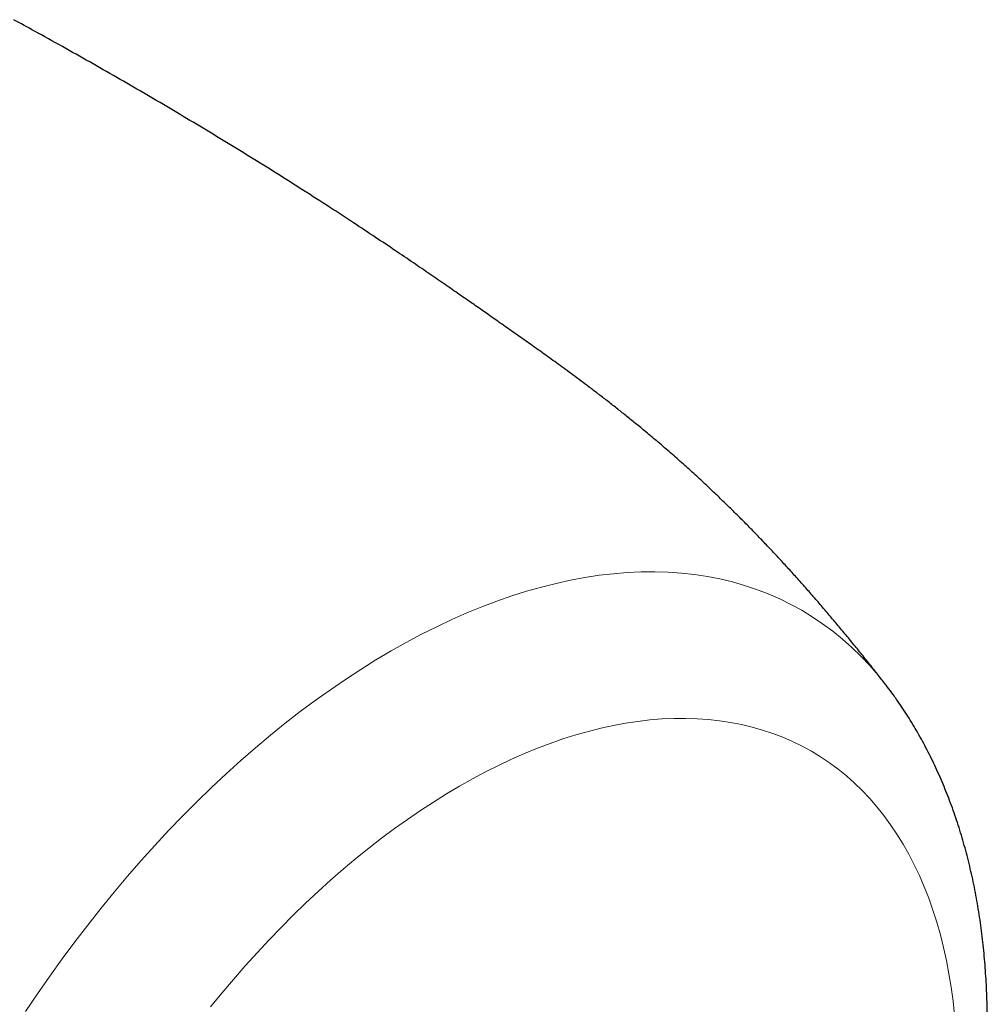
# Model space of a CAD drawing. Header units: millimetres. Extents: x 8 to 802, y 12 to 847.
# Tile 11 of 27: x 767 to 792, y 177 to 202. Entities that reach past the tile are written whole.
import ezdxf

# ---------------------------------------------------------------- set-up
doc = ezdxf.new("R2010")
doc.units = ezdxf.units.MM

msp = doc.modelspace()

# ---------------------------------------------------------------- linework, layer by layer
at = {"color": 7, "linetype": 'Continuous', "lineweight": 30}
msp.add_line((789.089, 185.218), (789.09, 185.216), dxfattribs=at)
at = {"color": 252, "linetype": 'Continuous', "lineweight": 0, "flags": 128}
for points in [[(767.129, 176.825), (767.435, 177.279), (767.746, 177.727), (768.063, 178.17), (768.387, 178.606), (768.715, 179.035), (769.049, 179.457), (769.388, 179.872), (769.732, 180.28), (770.081, 180.68), (770.434, 181.071), (770.791, 181.455), (771.152, 181.829), (771.517, 182.195), (771.885, 182.552), (772.256, 182.899), (772.63, 183.237), (773.007, 183.565), (773.386, 183.883), (773.767, 184.191), (774.15, 184.488), (774.535, 184.774), (774.921, 185.05), (775.308, 185.314), (775.696, 185.568), (776.084, 185.809), (776.473, 186.04), (776.862, 186.258), (777.25, 186.465), (777.638, 186.659), (778.025, 186.842), (778.411, 187.012), (778.796, 187.169), (779.179, 187.315), (779.56, 187.447), (779.939, 187.567), (780.316, 187.674), (780.69, 187.768), (781.061, 187.849), (781.429, 187.917), (781.794, 187.973), (782.155, 188.015), (782.512, 188.044), (782.865, 188.059), (783.213, 188.062), (783.557, 188.052), (783.897, 188.028), (784.231, 187.992), (784.559, 187.942), (784.882, 187.879), (785.2, 187.803), (785.511, 187.714), (785.817, 187.613), (786.115, 187.498), (786.408, 187.371), (786.693, 187.231), (786.972, 187.079), (787.243, 186.914), (787.507, 186.736), (787.763, 186.547), (788.011, 186.345), (788.252, 186.132), (788.485, 185.906), (788.709, 185.669), (788.925, 185.421), (789.089, 185.218)], [(771.857, 176.94), (772.148, 177.296), (772.443, 177.645), (772.742, 177.988), (773.045, 178.324), (773.351, 178.652), (773.66, 178.974), (773.973, 179.287), (774.288, 179.593), (774.607, 179.891), (774.927, 180.18), (775.25, 180.462), (775.575, 180.734), (775.902, 180.998), (776.23, 181.253), (776.56, 181.498), (776.891, 181.734), (777.223, 181.961), (777.555, 182.178), (777.888, 182.386), (778.221, 182.583), (778.555, 182.77), (778.888, 182.947), (779.22, 183.114), (779.552, 183.271), (779.883, 183.416), (780.213, 183.552), (780.541, 183.676), (780.868, 183.79), (781.193, 183.892), (781.516, 183.984), (781.836, 184.065), (782.155, 184.134), (782.47, 184.193), (782.783, 184.24), (783.092, 184.276), (783.398, 184.301), (783.701, 184.315), (784, 184.317), (784.295, 184.308), (784.585, 184.288), (784.872, 184.256), (785.154, 184.214), (785.431, 184.16), (785.703, 184.095), (785.97, 184.019), (786.231, 183.932), (786.488, 183.833), (786.738, 183.724), (786.983, 183.604), (787.221, 183.474), (787.454, 183.332), (787.68, 183.18), (787.9, 183.018), (788.113, 182.845), (788.319, 182.662), (788.519, 182.469), (788.711, 182.266), (788.896, 182.053), (789.074, 181.83), (789.244, 181.597)], [(789.244, 181.597), (789.407, 181.356), (789.562, 181.105), (789.709, 180.845), (789.849, 180.576), (789.981, 180.298), (790.104, 180.012), (790.219, 179.718), (790.326, 179.415), (790.425, 179.105), (790.516, 178.787), (790.598, 178.461), (790.671, 178.128), (790.736, 177.788), (790.793, 177.442), (790.84, 177.089), (790.88, 176.729)]]:
    msp.add_lwpolyline(points, dxfattribs=at)
at = {"color": 7, "linetype": 'Continuous', "lineweight": 30}
for points, knots in [([(789.089, 185.217), (789.022, 185.302), (788.879, 185.486), (788.657, 185.765), (788.425, 186.054), (788.194, 186.337), (787.964, 186.615), (787.735, 186.889), (787.505, 187.159), (787.275, 187.424), (787.045, 187.687), (786.812, 187.947), (786.578, 188.206), (786.341, 188.462), (786.101, 188.718), (785.857, 188.973), (785.609, 189.228), (785.354, 189.485), (785.092, 189.743), (784.821, 190.005), (784.54, 190.271), (784.248, 190.542), (783.943, 190.817), (783.627, 191.096), (783.308, 191.371), (783.005, 191.625), (782.728, 191.853), (782.478, 192.055), (782.234, 192.248), (781.996, 192.434), (781.764, 192.613), (781.543, 192.78), (781.333, 192.938), (781.132, 193.087), (780.937, 193.23), (780.749, 193.367), (780.566, 193.5), (780.386, 193.629), (780.21, 193.755), (780.036, 193.878), (779.865, 193.999), (779.694, 194.119), (779.525, 194.239), (779.352, 194.36), (779.135, 194.512), (778.867, 194.7), (778.548, 194.923), (778.209, 195.158), (777.847, 195.409), (777.457, 195.677), (777.032, 195.967), (776.568, 196.281), (776.057, 196.623), (775.494, 196.995), (774.882, 197.395), (774.228, 197.815), (773.551, 198.244), (772.866, 198.671), (772.182, 199.09), (771.501, 199.501), (770.821, 199.906), (770.141, 200.305), (769.456, 200.701), (768.764, 201.096), (768.064, 201.49), (767.416, 201.85), (767.001, 202.077), (766.824, 202.175)], [0, 0, 0, 0, 0.011442, 0.024663, 0.037606, 0.050302, 0.062776, 0.075055, 0.087165, 0.099131, 0.110981, 0.122744, 0.13445, 0.146131, 0.157816, 0.169537, 0.181337, 0.193265, 0.205375, 0.217731, 0.230401, 0.243453, 0.256928, 0.270789, 0.284785, 0.298344, 0.309676, 0.320244, 0.33016, 0.340547, 0.350323, 0.359591, 0.368452, 0.376987, 0.385263, 0.393338, 0.401261, 0.409075, 0.416821, 0.424536, 0.432253, 0.439998, 0.447806, 0.455713, 0.46426, 0.478318, 0.492929, 0.508333, 0.524683, 0.542172, 0.56103, 0.581531, 0.603975, 0.628607, 0.655444, 0.684043, 0.713547, 0.743112, 0.772399, 0.801449, 0.83039, 0.859331, 0.888397, 0.917704, 0.947354, 0.977438, 1, 1, 1, 1]), ([(789.397, 184.801), (789.368, 184.842), (789.292, 184.949), (789.19, 185.087), (789.115, 185.182), (789.09, 185.215)], [0, 0, 0, 0, 0.294032, 0.761329, 1, 1, 1, 1]), ([(768.648, 149.807), (768.702, 149.8), (768.834, 149.782), (769.046, 149.759), (769.284, 149.737), (769.525, 149.721), (769.767, 149.711), (770.011, 149.705), (770.257, 149.705), (770.505, 149.71), (770.753, 149.721), (771.004, 149.737), (771.256, 149.759), (771.509, 149.786), (771.763, 149.818), (772.019, 149.856), (772.275, 149.899), (772.533, 149.948), (772.792, 150.002), (773.051, 150.062), (773.312, 150.127), (773.573, 150.198), (773.834, 150.274), (774.096, 150.355), (774.359, 150.442), (774.622, 150.534), (774.884, 150.631), (775.148, 150.734), (775.411, 150.842), (775.673, 150.955), (775.936, 151.073), (776.199, 151.196), (776.461, 151.325), (776.722, 151.458), (776.984, 151.596), (777.244, 151.739), (777.504, 151.886), (777.763, 152.038), (778.021, 152.195), (778.278, 152.357), (778.534, 152.523), (778.79, 152.693), (779.044, 152.868), (779.296, 153.047), (779.548, 153.23), (779.798, 153.417), (780.047, 153.609), (780.295, 153.804), (780.541, 154.004), (780.785, 154.207), (781.028, 154.414), (781.27, 154.625), (781.51, 154.84), (781.748, 155.058), (781.984, 155.28), (782.218, 155.505), (782.451, 155.733), (782.682, 155.965), (782.911, 156.201), (783.137, 156.439), (783.362, 156.681), (783.585, 156.926), (783.806, 157.174), (784.024, 157.425), (784.24, 157.678), (784.454, 157.935), (784.666, 158.195), (784.875, 158.457), (785.083, 158.721), (785.287, 158.989), (785.489, 159.259), (785.689, 159.531), (785.886, 159.806), (786.081, 160.083), (786.273, 160.362), (786.462, 160.644), (786.649, 160.927), (786.833, 161.213), (787.014, 161.501), (787.192, 161.79), (787.368, 162.082), (787.54, 162.375), (787.71, 162.67), (787.877, 162.967), (788.04, 163.265), (788.201, 163.565), (788.358, 163.866), (788.513, 164.169), (788.664, 164.473), (788.812, 164.778), (788.957, 165.084), (789.098, 165.391), (789.237, 165.7), (789.371, 166.009), (789.503, 166.32), (789.631, 166.631), (789.755, 166.943), (789.876, 167.255), (789.994, 167.569), (790.108, 167.883), (790.218, 168.197), (790.325, 168.512), (790.428, 168.827), (790.528, 169.142), (790.623, 169.458), (790.715, 169.773), (790.803, 170.089), (790.888, 170.405), (790.968, 170.721), (791.044, 171.037), (791.117, 171.352), (791.186, 171.667), (791.25, 171.982), (791.311, 172.296), (791.367, 172.61), (791.42, 172.924), (791.468, 173.237), (791.512, 173.549), (791.552, 173.86), (791.588, 174.17), (791.619, 174.48), (791.646, 174.788), (791.669, 175.096), (791.687, 175.402), (791.701, 175.707), (791.711, 176.011), (791.716, 176.313), (791.717, 176.614), (791.714, 176.913), (791.705, 177.21), (791.693, 177.506), (791.675, 177.799), (791.654, 178.091), (791.627, 178.381), (791.596, 178.668), (791.561, 178.953), (791.52, 179.235), (791.476, 179.516), (791.426, 179.793), (791.372, 180.068), (791.314, 180.339), (791.251, 180.608), (791.183, 180.874), (791.111, 181.136), (791.035, 181.395), (790.954, 181.651), (790.868, 181.903), (790.778, 182.152), (790.684, 182.397), (790.586, 182.638), (790.483, 182.876), (790.376, 183.109), (790.265, 183.339), (790.15, 183.564), (790.031, 183.786), (789.908, 184.003), (789.782, 184.216), (789.651, 184.424), (789.523, 184.62), (789.437, 184.744), (789.397, 184.801)], [0, 0, 0, 0, 0.003975, 0.009827, 0.015702, 0.021601, 0.027525, 0.033475, 0.039452, 0.045455, 0.051485, 0.057542, 0.063627, 0.069738, 0.075877, 0.082042, 0.088232, 0.094448, 0.100688, 0.106951, 0.113237, 0.119543, 0.12587, 0.132216, 0.138579, 0.144958, 0.151351, 0.157758, 0.164177, 0.170607, 0.177046, 0.183492, 0.189946, 0.196405, 0.202869, 0.209336, 0.215806, 0.222277, 0.228749, 0.235221, 0.241692, 0.248162, 0.25463, 0.261096, 0.267559, 0.274019, 0.280475, 0.286928, 0.293378, 0.299823, 0.306264, 0.312701, 0.319134, 0.325562, 0.331987, 0.338407, 0.344823, 0.351235, 0.357643, 0.364047, 0.370447, 0.376843, 0.383236, 0.389625, 0.396011, 0.402394, 0.408774, 0.415151, 0.421526, 0.427898, 0.434268, 0.440635, 0.447001, 0.453364, 0.459727, 0.466088, 0.472447, 0.478806, 0.485163, 0.49152, 0.497877, 0.504233, 0.51059, 0.516946, 0.523303, 0.52966, 0.536017, 0.542376, 0.548735, 0.555096, 0.561458, 0.567822, 0.574187, 0.580555, 0.586924, 0.593296, 0.599671, 0.606048, 0.612428, 0.618811, 0.625197, 0.631587, 0.63798, 0.644377, 0.650778, 0.657183, 0.663592, 0.670005, 0.676422, 0.682844, 0.68927, 0.695701, 0.702137, 0.708577, 0.715022, 0.721472, 0.727926, 0.734384, 0.740847, 0.747315, 0.753786, 0.760261, 0.766739, 0.77322, 0.779704, 0.786191, 0.792679, 0.799168, 0.805657, 0.812146, 0.818634, 0.825119, 0.8316, 0.838077, 0.844549, 0.851014, 0.857471, 0.863918, 0.870354, 0.876779, 0.88319, 0.889585, 0.895965, 0.902326, 0.908668, 0.914989, 0.921289, 0.927566, 0.933818, 0.940046, 0.946247, 0.952422, 0.95857, 0.964691, 0.970783, 0.976848, 0.982885, 0.988894, 0.994875, 1, 1, 1, 1])]:
    msp.add_open_spline(points, degree=3, knots=knots, dxfattribs=at)

doc.saveas('drawing.dxf')
